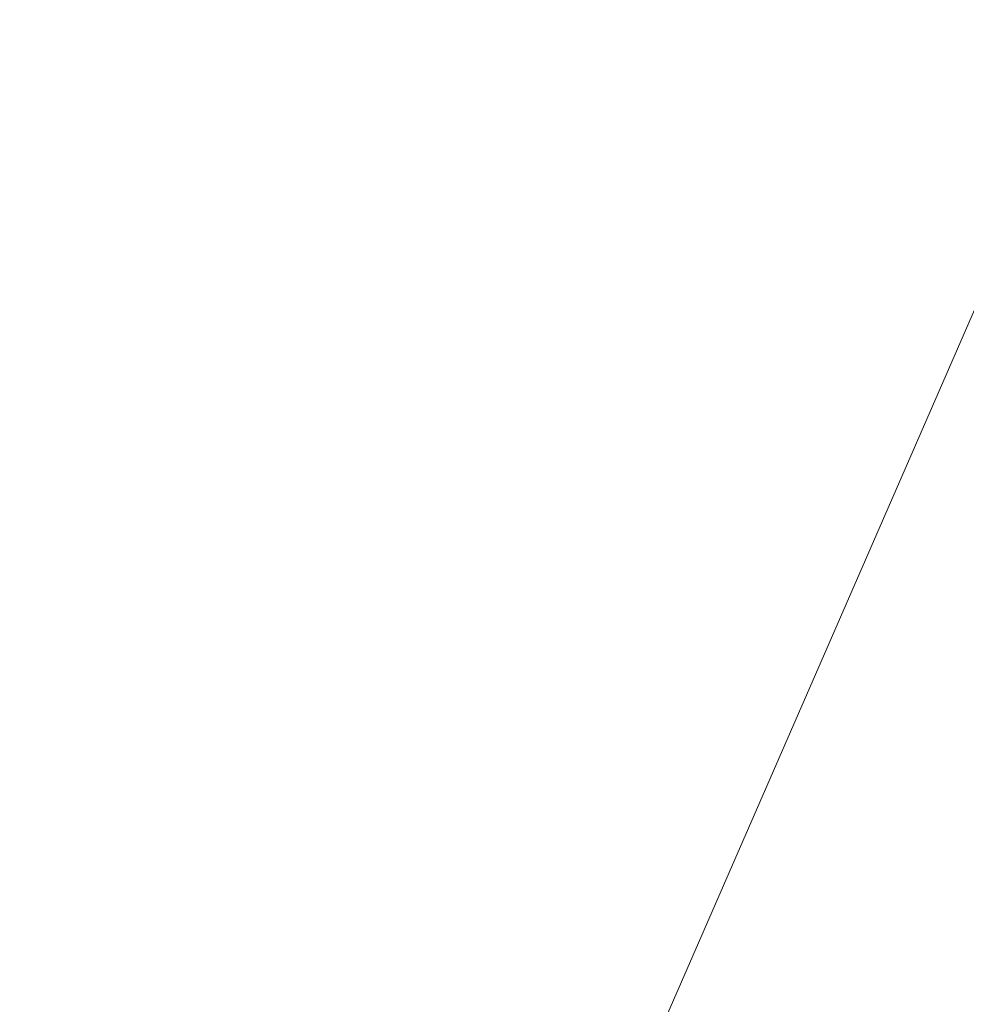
# Model space of a CAD drawing. Header units: metres. Extents: x -5203299 to 2078834, y 245743 to 5816291.
# Tile 168 of 256: x 366321.094 to 366321.14, y 5814087.7577 to 5814087.8055. Entities that reach past the tile are written whole.
import ezdxf

# ---------------------------------------------------------------- set-up
doc = ezdxf.new("R2010")
doc.units = ezdxf.units.M
doc.header["$LTSCALE"] = 0.5
doc.layers.add('30 -39 Baustelle- Fläche', color=7, linetype='Continuous', lineweight=15)
doc.layers.add('Keine', color=7, linetype='Continuous', lineweight=9)

# ---------------------------------------------------------------- blocks, each defined once
blk = doc.blocks.new('Gruppe-12227')
at = {"layer": 'Keine', "color": 7, "flags": 128}
blk.add_lwpolyline([(-271.709457, -118.022767), (-271.388761, -117.287352)], dxfattribs=at)
blk = doc.blocks.new('Gruppe-12238')
at = {"layer": 'Keine', "color": 7}
blk.add_blockref('Gruppe-12227', (0, 0), dxfattribs=at)
blk = doc.blocks.new('Gruppe-12239')
at = {"layer": 'Keine', "color": 7}
blk.add_blockref('Gruppe-12238', (0, 0), dxfattribs=at)
blk = doc.blocks.new('Gruppe-12241')
at = {"layer": 'Keine', "color": 7}
blk.add_blockref('Gruppe-12239', (0, 0), dxfattribs=at)
blk = doc.blocks.new('Gruppe-12242')
at = {"layer": 'Keine', "color": 7}
blk.add_blockref('Gruppe-12241', (0, 0), dxfattribs=at)
blk = doc.blocks.new('_BE Phase 5 (3D)')
at = {"layer": '30 -39 Baustelle- Fläche', "color": 7}
blk.add_blockref('Gruppe-12242', (0, 0), dxfattribs=at)

msp = doc.modelspace()

# ---------------------------------------------------------------- block references
at = {"layer": 'Keine', "color": 1}
msp.add_blockref('_BE Phase 5 (3D)', (366592.803493, 5814205.707928), dxfattribs=at)

doc.saveas('drawing.dxf')
